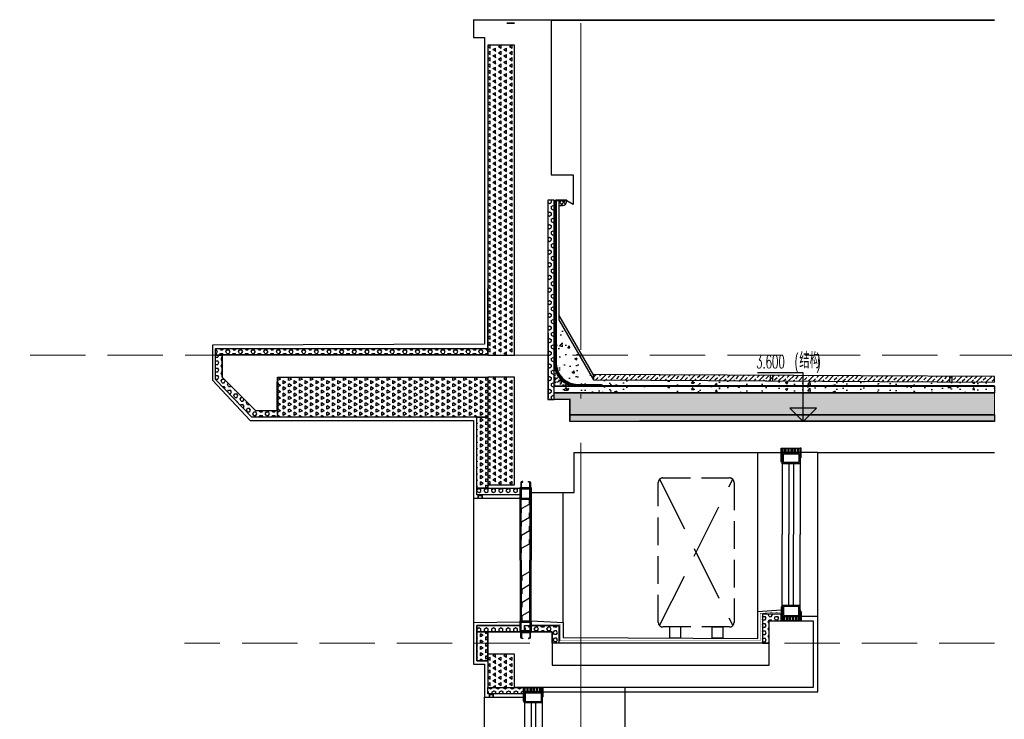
# Model space of a CAD drawing. Extents: x 447288 to 563800, y -194684 to 241749.
# Tile 49 of 91: x 469633 to 474081, y -130540 to -127380. Entities that reach past the tile are written whole.
import ezdxf

# ---------------------------------------------------------------- set-up
doc = ezdxf.new("R2010")
doc.units = 0
doc.header["$LTSCALE"] = 1000
for name, pattern in [('__DASH', [0.35, 0.25, -0.1]), ('AX-D-C$0$DASH', [0.35, 0.25, -0.1]), ('DASH', [0.35, 0.25, -0.1]), ('DOTE', [2.4200000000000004, 2, -0.2, 0.02, -0.2])]:
    doc.linetypes.add(name, pattern=pattern)
doc.layers.get('0').update_dxf_attribs({"lineweight": 20})
doc.layers.add('A-ASIS', color=115, linetype='DASH', lineweight=0, plot=False)
for name, color, linetype in [('A-DIM_ELEV', 3, 'Continuous'), ('A-ELEV-HATCH', 8, 'Continuous'), ('A-ELEV-LIN1', 40, 'Continuous'), ('A-ELEV-THIN', 7, 'Continuous'), ('A-ELEV-WIN1', 135, 'Continuous'), ('A-FACE', 7, 'Continuous'), ('A-OVER', 7, 'Continuous'), ('A-WATER-LAYER', 7, 'Continuous'), ('fill', 252, 'Continuous'), ('PUB_HATCH', 8, 'Continuous'), ('PUB_TEXT', 7, 'Continuous'), ('SURFACE', 6, 'Continuous'), ('主楼节点$0$13W$0$PUB_HATCH', 8, 'Continuous'), ('主楼节点$0$13W$0$SURFACE', 6, 'Continuous'), ('详图填充-建筑用保温砂浆', 8, 'Continuous'), ('详图填充-细石混凝土、混凝土', 8, 'Continuous'), ('详图现充-水泥砂浆', 8, 'Continuous')]:
    doc.layers.add(name, color=color, linetype=linetype)
for name, color, linetype, lineweight in [('DOTE', 10, 'DOTE', 9), ('WALL', 9, 'Continuous', 50), ('详图填充-防水层', 126, 'Continuous', 200), ('防水', 124, 'Continuous', 0)]:
    doc.layers.add(name, color=color, linetype=linetype, lineweight=lineweight)
doc.styles.add('_TCH_DIM', font='SIMPLEX.shx', dxfattribs={"width": 0.8, "bigfont": 'GBCBIG.shx'})
pattern_1 = [(150, (-634425.2555165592, -15960.36722741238), (-24.74667295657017, -14.28749487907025), [14.2875, -14.2875]), (210, (-634425.2555165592, -15960.36722741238), (-2.9565701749e-06, -28.57499487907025), [14.2875, -14.2875]), (90, (-634437.6288665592, -15967.5109774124), (-24.74667, 14.2875), [14.2875, -14.2875])]
pattern_2 = [(45.00000000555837, (-108751.2450978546, 398514.3393911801), (-2.892678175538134, 2.892678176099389), []), (45.00000000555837, (-108749.3166457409, 398514.3393911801), (-2.892678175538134, 2.892678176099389), [])]

# ---------------------------------------------------------------- blocks, each defined once
blk = doc.blocks.new('20200108.10433330')
at = {"layer": 'PUB_HATCH'}
blk.add_hatch(color=251, dxfattribs=at).paths.add_polyline_path([(20, 15), (0, 15), (0, 0), (3, 0), (3, 12), (17, 12), (17, 0), (20, 0)])
at = {"layer": 'A-ELEV-THIN'}
blk.add_lwpolyline([(20, 15), (0, 15), (0, 0), (3, 0), (3, 12), (17, 12), (17, 0), (20, 0)], close=True, dxfattribs=at)
blk = doc.blocks.new('SAFAQWD')
at = {"layer": 'PUB_HATCH', "linetype": 'AX-D-C$0$DASH'}
for p, q in [((635087.992323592, 19543.71949267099), (635418.2765948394, 18882.43522142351)), ((635087.992323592, 18882.43522142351), (635418.2765948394, 19543.71949267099))]:
    blk.add_line(p, q, dxfattribs=at)
at = {"layer": 'PUB_HATCH'}
for p, q in [((635132.1344592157, 18876.57735704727), (635132.1344592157, 18826.57735704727)), ((635182.1344592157, 18876.57735704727), (635182.1344592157, 18826.57735704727)), ((635324.1344592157, 18876.57735704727), (635374.1344592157, 18876.57735704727)), ((635324.1344592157, 18876.57735704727), (635324.1344592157, 18826.57735704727)), ((635374.1344592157, 18876.57735704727), (635374.1344592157, 18826.57735704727)), ((635182.1344592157, 18826.57735704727), (635132.1344592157, 18826.57735704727)), ((635374.1344592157, 18826.57735704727), (635324.1344592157, 18826.57735704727))]:
    blk.add_line(p, q, dxfattribs=at)
at = {"layer": 'PUB_HATCH', "linetype": 'AX-D-C$0$DASH', "ltscale": 0.5}
blk.add_lwpolyline([(635102.1344592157, 19549.57735704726), (635404.1344592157, 19549.57735704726, -0.4142135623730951), (635424.1344592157, 19529.57735704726), (635424.1344592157, 18896.57735704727, -0.4142135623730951), (635404.1344592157, 18876.57735704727), (635102.1344592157, 18876.57735704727, -0.4142135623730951), (635082.1344592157, 18896.57735704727), (635082.1344592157, 19529.57735704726, -0.4142135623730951)], format="xyb", close=True, dxfattribs=at)
blk = doc.blocks.new('A$C5B8A4F07')
at = {"layer": 'A-OVER'}
for p, q in [((3.500000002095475, -3.000000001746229), (3.500000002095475, -17.0000000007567)), ((10.50000000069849, -17.0000000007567), (10.50000000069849, -3.000000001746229)), ((17.50000000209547, -3.000000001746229), (17.50000000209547, -17.0000000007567)), ((24.50000000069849, -17.0000000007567), (24.50000000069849, -3.000000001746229)), ((31.50000000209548, -3.000000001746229), (31.50000000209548, -17.0000000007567)), ((38.50000000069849, -17.0000000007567), (38.50000000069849, -3.000000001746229)), ((45.50000000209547, -3.000000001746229), (45.50000000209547, -17.0000000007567)), ((52.50000000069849, -17.0000000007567), (52.50000000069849, -3.000000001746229)), ((59.50000000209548, -3.000000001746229), (59.50000000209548, -17.0000000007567)), ((66.50000000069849, -17.0000000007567), (66.50000000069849, -3.000000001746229)), ((73.50000000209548, -3.000000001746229), (73.50000000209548, -17.0000000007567))]:
    blk.add_line(p, q, dxfattribs=at)
for centre, major_axis, ratio, start_param, end_param in [((77.00000000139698, -3.000000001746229), (-3.499999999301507, 3.464245e-10), 0.8571428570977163, 3.682692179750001, 6.28318530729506), ((3.0267984e-09, -17.0000000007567), (-3.499999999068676, 5.55234e-11), 0.8571428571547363, 1.570796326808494, 3.1415926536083), ((7.000000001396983, -3.000000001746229), (-3.499999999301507, 3.464245e-10), 0.8571428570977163, 3.141592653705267, 6.28318530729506), ((14, -17.0000000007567), (3.499999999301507, 3.671023e-10), 0.8571428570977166, 3.141592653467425, 4.712388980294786), ((14.0000000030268, -17.0000000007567), (-3.499999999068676, 5.55234e-11), 0.8571428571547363, 1.570796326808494, 3.1415926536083), ((21.00000000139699, -3.000000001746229), (-3.499999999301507, 3.464245e-10), 0.8571428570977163, 3.141592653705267, 6.28318530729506), ((28, -17.0000000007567), (3.499999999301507, 3.671023e-10), 0.8571428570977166, 3.141592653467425, 4.712388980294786), ((28.0000000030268, -17.0000000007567), (-3.499999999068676, 5.55234e-11), 0.8571428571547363, 1.570796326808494, 3.1415926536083), ((35.00000000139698, -3.000000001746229), (-3.499999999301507, 3.464245e-10), 0.8571428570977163, 3.141592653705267, 6.28318530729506), ((42, -17.0000000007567), (3.499999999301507, 3.671023e-10), 0.8571428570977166, 3.141592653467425, 4.712388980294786), ((42.00000000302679, -17.0000000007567), (-3.499999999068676, 5.55234e-11), 0.8571428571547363, 1.570796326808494, 3.1415926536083), ((49.00000000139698, -3.000000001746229), (-3.499999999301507, 3.464245e-10), 0.8571428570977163, 3.141592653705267, 6.28318530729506), ((56, -17.0000000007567), (3.499999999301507, 3.671023e-10), 0.8571428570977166, 3.141592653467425, 4.712388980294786), ((56.0000000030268, -17.0000000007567), (-3.499999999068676, 5.55234e-11), 0.8571428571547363, 1.570796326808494, 3.1415926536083), ((63.00000000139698, -3.000000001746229), (-3.499999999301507, 3.464245e-10), 0.8571428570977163, 3.141592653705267, 6.28318530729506), ((70, -17.0000000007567), (3.499999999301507, 3.671023e-10), 0.8571428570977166, 3.141592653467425, 4.712388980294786), ((70.0000000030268, -17.0000000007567), (-3.499999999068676, 5.55234e-11), 0.8571428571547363, 1.570796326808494, 3.1415926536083)]:
    blk.add_ellipse(centre, major_axis=major_axis, ratio=ratio, start_param=start_param, end_param=end_param, dxfattribs=at)
blk = doc.blocks.new('A$C768061CF')
at = {"layer": '防水'}
h = blk.add_hatch(color=256, dxfattribs=at)
edge = h.paths.add_edge_path()
edge.add_line((5, 1.55705493e-08), (5, 70.00000001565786))
edge.add_arc((-4.692196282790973, 70.38075277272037), 9.699672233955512, 298.93047216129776, 357.75032269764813, ccw=False)
edge.add_line((0, 61.89152810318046), (0, 1.55705493e-08))
edge.add_line((0, 1.55705493e-08), (5, 1.55705493e-08))
h = blk.add_hatch(color=256, dxfattribs=at)
edge = h.paths.add_edge_path()
edge.add_line((85, 1.55705493e-08), (85, 49.44352616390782))
edge.add_arc((94.69219628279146, 49.82427892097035), 9.699672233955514, 182.2496773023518, 241.0695278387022)
edge.add_line((90, 41.33505425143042), (90, 1.55705493e-08))
edge.add_line((90, 1.55705493e-08), (85, 1.55705493e-08))
at = {"layer": 'A-ELEV-WIN1'}
for points in [[(5, 20.00000000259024), (85, 20.00000000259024), (85, 70.00000000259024), (5, 70.00000000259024)], [(5, 20.00000000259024), (85, 20.00000000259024), (85, 70.00000000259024), (5, 70.00000000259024)], [(10, 25.00000000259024), (80, 25.00000000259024), (80, 65.00000000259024), (10, 65.00000000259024)]]:
    blk.add_lwpolyline(points, close=True, dxfattribs=at)
at = {"layer": 'A-OVER'}
for points in [[(5, 1.55705493e-08), (5, 70.00000001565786, -0.262437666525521), (0, 61.89152810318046), (0, 1.55705493e-08)], [(85, 1.55705493e-08), (85, 49.44352616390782, 0.262437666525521), (90, 41.33505425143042), (90, 1.55705493e-08)]]:
    blk.add_lwpolyline(points, format="xyb", close=True, dxfattribs=at)
at = {"layer": 'PUB_HATCH'}
blk.add_line((85, 20.00000001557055), (85, 1.55705493e-08), dxfattribs=at)
at = {"layer": 'A-OVER'}
blk.add_blockref('A$C5B8A4F07', (4.999999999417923, 19.99999999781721), dxfattribs=at)
blk = doc.blocks.new('*U231')
blk.add_lwpolyline([(-45.00000000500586, 0), (45.00000000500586, 0)])
at = {"layer": 'A-ELEV-WIN1'}
for p, q in [((-39.99999999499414, 70.0000000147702), (-40.00000006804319, 1201.500054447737)), ((-9.999999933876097, 70.00000001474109), (-10.00000003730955, 1201.500054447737)), ((10.0000000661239, 70.00000001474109), (9.999999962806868, 1201.500054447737)), ((40.00000000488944, 70.0000000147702), (39.99999993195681, 1201.500054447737))]:
    blk.add_line(p, q, dxfattribs=at)
at = {"layer": 'A-OVER'}
blk.add_blockref('A$C768061CF', (-44.99999999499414, 1.2179953e-08), dxfattribs=at)
blk = doc.blocks.new('*U118')
at = {"layer": 'PUB_HATCH'}
h = blk.add_hatch(dxfattribs=at)
h.set_pattern_fill('HEX', color=256, scale=10, style=0)
h.set_pattern_definition([(0, (-753646.2738851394, 93834.31031437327), (0, 16.49778), [9.525, -19.05]), (120, (-753646.2738851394, 93834.31031437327), (-14.28749658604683, -8.248889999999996), [9.524999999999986, -19.04999999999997]), (60, (-753636.7488851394, 93834.31031437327), (-14.28749658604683, 8.248890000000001), [9.525, -19.05])])
h.paths.add_polyline_path([(-30.00000275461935, 30.00000275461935), (-30.00000275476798, -164.9968850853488), (-1.486349e-10, -164.9968850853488), (0, -5.82077e-11), (0, 30.00000275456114)])
at = {"layer": 'SURFACE'}
blk.add_lwpolyline([(-30.00000275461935, 30.00000275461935), (-30.00000275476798, -164.9968850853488), (-1.486349e-10, -164.9968850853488), (0, 0), (0, -5.82077e-11), (0, 30.00000275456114)], close=True, dxfattribs=at)
blk = doc.blocks.new('*U119')
at = {"layer": 'PUB_HATCH'}
h = blk.add_hatch(dxfattribs=at)
h.set_pattern_fill('HEX', color=256, scale=10, style=0)
h.set_pattern_definition([(0, (-753646.2738851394, 93869.30409602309), (0, 16.49778), [9.525, -19.05]), (120, (-753646.2738851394, 93869.30409602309), (-14.28749658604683, -8.248889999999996), [9.524999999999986, -19.04999999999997]), (60, (-753636.7488851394, 93869.30409602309), (-14.28749658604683, 8.248890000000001), [9.525, -19.05])])
h.paths.add_polyline_path([(-30.00000275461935, 30.00000275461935), (-30.00000275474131, -130.003103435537), (-1.219576e-10, -130.003103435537), (0, -5.82077e-11), (0, 30.00000275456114)])
at = {"layer": 'SURFACE'}
blk.add_lwpolyline([(-30.00000275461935, 30.00000275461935), (-30.00000275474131, -130.003103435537), (-1.219576e-10, -130.003103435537), (0, 0), (0, -5.82077e-11), (0, 30.00000275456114)], close=True, dxfattribs=at)
blk = doc.blocks.new('HesiBlk_20210815100903313')
at = {"layer": 'A-FACE'}
blk.add_hatch(color=251, dxfattribs=at).paths.add_polyline_path([(20, 0), (0, 0), (0, -15), (3, -15), (3, -3), (17, -3), (17, -15), (20, -15)])
at = {"layer": 'A-ASIS'}
blk.add_lwpolyline([(0, -15), (-20, -15)], dxfattribs=at)
at = {"layer": 'A-FACE'}
blk.add_lwpolyline([(20, 0), (0, 0), (0, -15), (3, -15), (3, -3), (17, -3), (17, -15), (20, -15)], close=True, dxfattribs=at)
blk = doc.blocks.new('*U120')
at = {"layer": 'PUB_HATCH'}
h = blk.add_hatch(dxfattribs=at)
h.set_pattern_fill('HEX', color=256, scale=10, style=0)
h.set_pattern_definition([(0, (-753646.2738851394, 93834.30712553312), (0, 16.49778), [9.525, -19.05]), (120, (-753646.2738851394, 93834.30712553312), (-14.28749658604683, -8.248889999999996), [9.524999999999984, -19.04999999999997]), (60, (-753636.7488851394, 93834.30712553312), (-14.28749658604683, 8.248890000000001), [9.525, -19.05])])
h.paths.add_polyline_path([(-30.00000275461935, 30.00000275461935), (-30.00000275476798, -165.0000739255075), (-1.486349e-10, -165.0000739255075), (0, -5.82077e-11), (0, 30.00000275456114)])
at = {"layer": 'SURFACE'}
blk.add_lwpolyline([(-30.00000275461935, 30.00000275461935), (-30.00000275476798, -165.0000739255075), (-1.486349e-10, -165.0000739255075), (0, 0), (0, -5.82077e-11), (0, 30.00000275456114)], close=True, dxfattribs=at)
blk = doc.blocks.new('*U122')
at = {"layer": 'fill'}
h = blk.add_hatch(dxfattribs=at)
h.set_pattern_fill('TRIANG', color=256, scale=10, angle=90, style=0)
h.set_pattern_definition([(150, (0, 3108.20780645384), (-24.74667295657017, -14.28749487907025), [14.2875, -14.2875]), (210, (0, 3108.20780645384), (-2.9565701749e-06, -28.57499487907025), [14.2875, -14.2875]), (90, (-12.37335, 3101.06405645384), (-24.74667, 14.2875), [14.2875, -14.2875])])
h.paths.add_polyline_path([(-20, 1679.10390323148), (100, 1679.10390323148), (100, 1529.10390322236), (-20, 1529.10390322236)])
at = {"layer": 'SURFACE'}
blk.add_lwpolyline([(-20, 1679.10390323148), (100, 1679.10390323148), (100, 1529.10390322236), (-20, 1529.10390322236)], close=True, dxfattribs=at)
blk = doc.blocks.new('*U138')
at = {"layer": 'fill'}
h = blk.add_hatch(dxfattribs=at)
h.set_pattern_fill('TRIANG', color=256, scale=10, angle=90, style=0)
h.set_pattern_definition([(150, (0, 3473.099310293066), (-24.74667295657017, -14.28749487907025), [14.2875, -14.2875]), (210, (0, 3473.099310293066), (-2.9565701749e-06, -28.57499487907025), [14.2875, -14.2875]), (90, (-12.37335, 3465.955560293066), (-24.74667, 14.2875), [14.2875, -14.2875])])
h.paths.add_polyline_path([(-20, 2029.103898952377), (100, 2029.103898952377), (100, 1543.995411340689), (-20, 1543.995411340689)])
at = {"layer": 'SURFACE'}
blk.add_lwpolyline([(-20, 2029.103898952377), (100, 2029.103898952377), (100, 1543.995411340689), (-20, 1543.995411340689)], close=True, dxfattribs=at)
blk = doc.blocks.new('*U129')
at = {"layer": 'fill'}
h = blk.add_hatch(dxfattribs=at)
h.set_pattern_fill('TRIANG', color=256, scale=10, angle=90, style=0)
h.set_pattern_definition([(150, (0, 4358.207819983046), (-24.74667295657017, -14.28749487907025), [14.2875, -14.2875]), (210, (0, 4358.207819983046), (-2.9565701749e-06, -28.57499487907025), [14.2875, -14.2875]), (90, (-12.37335, 4351.064069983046), (-24.74667, 14.2875), [14.2875, -14.2875])])
h.paths.add_polyline_path([(-20, 2929.103916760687), (100, 2929.103916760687), (100, 1529.10390322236), (-20, 1529.10390322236)])
at = {"layer": 'SURFACE'}
blk.add_lwpolyline([(-20, 2929.103916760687), (100, 2929.103916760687), (100, 1529.10390322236), (-20, 1529.10390322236)], close=True, dxfattribs=at)
blk = doc.blocks.new('*U126')
at = {"layer": 'PUB_HATCH'}
h = blk.add_hatch(dxfattribs=at)
h.set_pattern_fill('HEX', color=256, scale=10, style=0)
h.set_pattern_definition([(0, (-753521.3336081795, 93949.30719498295), (0, 16.49778), [9.525, -19.05]), (120, (-753521.3336081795, 93949.30719498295), (-14.28749658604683, -8.248889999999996), [9.524999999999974, -19.04999999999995]), (60, (-753511.8086081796, 93949.30719498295), (-14.28749658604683, 8.248890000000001), [9.525, -19.05])])
h.paths.add_polyline_path([(-30.00000275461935, 30.00000275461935), (-30.00000275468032, -50.00000447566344), (-6.09788e-11, -50.00000447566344), (0, 0), (124.9402769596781, -5.82077e-11), (124.9402769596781, 30.00000275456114)])
at = {"layer": 'SURFACE'}
blk.add_lwpolyline([(-30.00000275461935, 30.00000275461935), (-30.00000275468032, -50.00000447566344), (-6.09788e-11, -50.00000447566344), (0, 0), (124.9402769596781, -5.82077e-11), (124.9402769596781, 30.00000275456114)], close=True, dxfattribs=at)
blk = doc.blocks.new('*U127')
at = {"layer": 'PUB_HATCH'}
h = blk.add_hatch(dxfattribs=at)
h.set_pattern_fill('HEX', color=256, scale=10, style=0)
h.set_pattern_definition([(0, (-753591.2728355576, 93899.32119039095), (0, 16.49778), [9.525, -19.05]), (120, (-753591.2728355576, 93899.32119039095), (-14.28749658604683, -8.248889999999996), [9.52499999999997, -19.04999999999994]), (60, (-753581.7478355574, 93899.32119039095), (-14.28749658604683, 8.248890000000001), [9.525, -19.05])])
h.paths.add_polyline_path([(-30.00000275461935, 30.00000275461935), (-30.00000275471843, -99.98600906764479), (-9.90781e-11, -99.98600906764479), (0, 0), (55.00104958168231, -5.82077e-11), (55.00104958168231, 30.00000275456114)])
at = {"layer": 'SURFACE'}
blk.add_lwpolyline([(-30.00000275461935, 30.00000275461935), (-30.00000275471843, -99.98600906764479), (-9.90781e-11, -99.98600906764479), (0, 0), (55.00104958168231, -5.82077e-11), (55.00104958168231, 30.00000275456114)], close=True, dxfattribs=at)
blk = doc.blocks.new('*U130')
blk.add_lwpolyline([(-45.00000000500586, 0), (45.00000000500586, 0)])
at = {"layer": 'A-ELEV-WIN1'}
for p, q in [((-39.99999999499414, 70.0000000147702), (-40.00000001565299, 389.9972850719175)), ((-9.999999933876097, 70.00000001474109), (-9.999999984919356, 389.9972850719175)), ((10.0000000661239, 70.00000001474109), (10.00000001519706, 389.9972850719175)), ((40.00000000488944, 70.0000000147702), (39.999999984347, 389.9972850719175))]:
    blk.add_line(p, q, dxfattribs=at)
at = {"layer": 'A-OVER'}
blk.add_blockref('A$C768061CF', (-44.99999999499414, 1.2179953e-08), dxfattribs=at)
blk = doc.blocks.new('HesiBlk_20210328144943911')
blk.add_lwpolyline([(35.06650106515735, 60), (35.06650106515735, 40), (0, 20), (0, 0)])
blk = doc.blocks.new('*U133')
at = {"layer": 'A-ELEV-HATCH'}
h = blk.add_hatch(dxfattribs=at)
h.set_pattern_fill('ANSI32', color=256, scale=10.90897255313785, angle=360, style=0)
h.set_pattern_definition(pattern_2)
h.paths.add_polyline_path([(50, 114.9078886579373), (50, 112.1806455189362), (0, 112.1806455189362), (0, 114.9078886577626)])
at = {"layer": 'A-ELEV-WIN1'}
for points in [[(6.960125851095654, 114.9078886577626), (6.960125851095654, 136.7261592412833, -0.4142135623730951), (9.687368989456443, 139.4534023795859), (12.41461212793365, 139.4534023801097), (12.41461212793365, 142.1806455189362), (9.687368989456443, 142.1806455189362, 0.4142135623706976), (4.232882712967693, 136.7261592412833), (4.232882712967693, 114.9078886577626)], [(44.23299120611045, 114.9078886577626), (44.23299120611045, 136.7261592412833, 0.4142135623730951), (41.50574806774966, 139.4534023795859), (38.77850492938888, 139.4534023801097), (38.77850492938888, 142.1806455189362), (41.50574806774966, 142.1806455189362, -0.4142135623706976), (46.96023434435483, 136.7261592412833), (46.96023434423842, 114.9078886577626)]]:
    blk.add_lwpolyline(points, format="xyb", dxfattribs=at)
for points in [[(50, 114.9078886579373), (50, 112.1806455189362), (0, 112.1806455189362), (0, 114.9078886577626)], [(0, 62.18064551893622), (50, 62.18064551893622), (50, 112.1806455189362), (0, 112.1806455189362)], [(5, 67.18064551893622), (45, 67.18064551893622), (45, 107.1806455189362), (5, 107.1806455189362)]]:
    blk.add_lwpolyline(points, close=True, dxfattribs=at)
for points in [[(0, -212.8193603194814), (0, 112.1806455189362), (50, 112.1806455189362), (50, -212.8193603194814)], [(5, -212.8193603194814), (5, 62.18064551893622), (45, 62.18064551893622), (45, -212.8193603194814)]]:
    blk.add_lwpolyline(points, dxfattribs=at)
at = {"layer": 'A-ELEV-WIN1', "xscale": -1, "rotation": 180}
for p in [(7.559364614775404, 60), (7.559364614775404, 0), (7.559364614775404, -60), (7.559364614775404, -120)]:
    blk.add_blockref('HesiBlk_20210328144943911', p, dxfattribs=at)
blk = doc.blocks.new('*U134')
at = {"layer": 'A-ELEV-HATCH'}
h = blk.add_hatch(dxfattribs=at)
h.set_pattern_fill('ANSI32', color=256, scale=10.90897255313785, angle=360, style=0)
h.set_pattern_definition(pattern_2)
h.paths.add_polyline_path([(50, 114.9078886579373), (50, 112.1806455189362), (0, 112.1806455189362), (0, 114.9078886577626)])
at = {"layer": 'A-ELEV-WIN1'}
for points in [[(6.960125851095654, 114.9078886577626), (6.960125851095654, 136.7261592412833, -0.4142135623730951), (9.687368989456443, 139.4534023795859), (12.41461212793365, 139.4534023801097), (12.41461212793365, 142.1806455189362), (9.687368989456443, 142.1806455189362, 0.4142135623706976), (4.232882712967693, 136.7261592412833), (4.232882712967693, 114.9078886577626)], [(44.23299120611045, 114.9078886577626), (44.23299120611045, 136.7261592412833, 0.4142135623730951), (41.50574806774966, 139.4534023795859), (38.77850492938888, 139.4534023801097), (38.77850492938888, 142.1806455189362), (41.50574806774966, 142.1806455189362, -0.4142135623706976), (46.96023434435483, 136.7261592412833), (46.96023434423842, 114.9078886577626)]]:
    blk.add_lwpolyline(points, format="xyb", dxfattribs=at)
for points in [[(50, 114.9078886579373), (50, 112.1806455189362), (0, 112.1806455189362), (0, 114.9078886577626)], [(0, 62.18064551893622), (50, 62.18064551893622), (50, 112.1806455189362), (0, 112.1806455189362)], [(5, 67.18064551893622), (45, 67.18064551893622), (45, 107.1806455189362), (5, 107.1806455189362)]]:
    blk.add_lwpolyline(points, close=True, dxfattribs=at)
for points in [[(0, -212.8193603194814), (0, 112.1806455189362), (50, 112.1806455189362), (50, -212.8193603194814)], [(5, -212.8193603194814), (5, 62.18064551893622), (45, 62.18064551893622), (45, -212.8193603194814)]]:
    blk.add_lwpolyline(points, dxfattribs=at)
at = {"layer": 'A-ELEV-WIN1', "rotation": 180}
for p in [(42.4406353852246, 60), (42.4406353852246, 0), (42.4406353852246, -60), (42.4406353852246, -120)]:
    blk.add_blockref('HesiBlk_20210328144943911', p, dxfattribs=at)
blk = doc.blocks.new('GFHJFTYJ')
h = blk.add_hatch()
h.set_pattern_fill('ANSI33', color=253, scale=9.999999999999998)
h.set_pattern_definition([(45, (-396717.2068702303, -189534.1893507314), (-22.45064030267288, 22.45064030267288), []), (45, (-396694.7562202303, -189534.1893507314), (-22.45064030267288, 22.45064030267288), [15.875, -7.9375])])
h.paths.add_polyline_path([(2258.835808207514, 3978.810920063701), (2259.085795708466, 4003.809670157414), (447.0102733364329, 4012.978851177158), (447.010341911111, 3987.977600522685)])
at = {"layer": 'fill'}
h = blk.add_hatch(dxfattribs=at)
h.set_pattern_fill('TRIANG', color=256, scale=10, angle=90, style=0)
h.set_pattern_definition(pattern_1)
h.paths.add_polyline_path([(-980.0075742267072, 3999.992561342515), (-29.99688856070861, 3999.992561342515), (-29.99688856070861, 3819.992556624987), (-980.0075742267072, 3819.992556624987)])
h = blk.add_hatch(dxfattribs=at)
h.set_pattern_fill('TRIANG', color=256, scale=10, angle=90, style=0)
h.set_pattern_definition(pattern_1)
h.paths.add_polyline_path([(-79.99688856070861, 3819.992556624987), (-29.99688856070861, 3819.992556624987), (-29.99377956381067, 3499.992560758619), (-79.99377956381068, 3499.992560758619)])
h = blk.add_hatch(dxfattribs=at)
h.set_pattern_fill('TRIANG', color=256, scale=10, angle=90, style=0)
h.set_pattern_definition(pattern_1)
h.paths.add_polyline_path([(-79.99711196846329, 2849.991769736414), (-29.99711196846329, 2849.991769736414), (-29.99634623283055, 2719.992555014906), (-79.99634623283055, 2719.992555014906)])
at = {"layer": 'PUB_HATCH'}
h = blk.add_hatch(dxfattribs=at)
h.set_pattern_fill('ANSI37', color=256, scale=8)
h.set_pattern_definition([(45, (-692676.0292068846, -202803.9807261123), (-8.980256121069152, 8.980256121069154), []), (135, (-692676.0292068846, -202803.9807261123), (-8.980256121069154, -8.980256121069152), [])])
edge = h.paths.add_edge_path()
edge.add_line((290.0031074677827, 4775.541803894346), (307.220870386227, 4775.541802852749))
edge.add_arc((305.3808390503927, 4797.317526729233), 21.85332619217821, 274.8299740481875, 358.001322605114)
edge.add_line((327.220870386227, 4796.555361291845), (290.0031087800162, 4796.555361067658))
edge.add_line((290.0031087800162, 4796.555361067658), (290.0031074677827, 4775.541803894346))
h = blk.add_hatch(dxfattribs=at)
h.set_pattern_fill('HONEY', color=256, scale=10, angle=90)
h.set_pattern_definition([(90, (-33877.37365178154, -18018.30464082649), (-13.74815, 23.8125), [15.875, -31.75]), (210, (-33877.37365178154, -18018.30464082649), (-13.74815492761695, -23.81249715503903), [15.875, -31.75]), (150, (-33877.37365178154, -18018.30464082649), (-27.49630492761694, 2.8449609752e-06), [-31.75, 15.875])])
h.paths.add_polyline_path([(270.0031087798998, 3929.922105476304), (270.0031087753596, 3899.992560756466), (340.0031072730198, 3899.992560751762), (340.0031072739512, 3829.922105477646), (2259.085795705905, 3829.922105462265), (2259.085795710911, 3929.922105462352)])
h = blk.add_hatch(dxfattribs=at)
h.set_pattern_fill('焦渣矿渣', color=256, scale=10)
h.set_pattern_definition([(0, (-32697.25853561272, -17968.23420659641), (20, 34.64), [4, -36]), (300, (-32697.25853561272, -17968.23420659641), (39.99911998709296, -0.0005080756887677), [4, -36]), (240, (-32693.25853561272, -17968.23420659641), (19.99911998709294, -34.64050807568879), [4, -36]), (270, (-32681.25853561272, -17968.23420659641), (40, -20.00000000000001), [6, -28.64]), (270, (-32677.25853561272, -17968.23420659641), (40, -20.00000000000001), [6, -28.64]), (270, (-32673.25853561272, -17968.23420659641), (40, -20.00000000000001), [6, -28.64])])
h.paths.add_polyline_path([(340.0031072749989, 3829.922105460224), (2258.835808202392, 3829.922105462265), (2258.835808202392, 3799.992539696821), (340.0031072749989, 3799.99253969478)])
at = {"layer": '主楼节点$0$13W$0$PUB_HATCH'}
h = blk.add_hatch(dxfattribs=at)
h.set_pattern_fill('HEX', color=256, scale=10, angle=360, style=0)
h.set_pattern_definition([(360, (497714.9368781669, -1007922.094760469), (4e-15, 16.49778), [9.525, -19.05]), (119.9999999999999, (497714.9368781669, -1007922.094760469), (-14.28749658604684, -8.248889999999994), [9.525, -19.05]), (59.99999999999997, (497724.4618781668, -1007922.094760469), (-14.28749658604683, 8.248890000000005), [9.525, -19.05])])
h.paths.add_polyline_path([(-1259.996890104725, 4099.992551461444), (-1259.996890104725, 4129.992551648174), (-29.97098232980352, 4129.992555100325), (-29.97098231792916, 4099.992555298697)])
h = blk.add_hatch(dxfattribs=at)
h.set_pattern_fill('HEX', color=256, scale=10, angle=360, style=0)
h.set_pattern_definition([(0, (-634362.2555119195, -15960.36722741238), (4e-15, 16.49778), [9.525, -19.05]), (119.9999999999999, (-634362.2555119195, -15960.36722741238), (-14.28749658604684, -8.248889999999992), [9.525, -19.05]), (59.99999999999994, (-634352.7305119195, -15960.36722741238), (-14.28749658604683, 8.248890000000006), [9.525, -19.05])])
h.paths.add_polyline_path([(-1259.996890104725, 4099.992560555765), (-1229.996890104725, 4099.992560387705), (-1229.996890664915, 3999.992562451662), (-1080.141584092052, 3849.992562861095), (-980.0075742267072, 3849.992562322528), (-980.007574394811, 3819.992562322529), (-1096.033178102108, 3819.992562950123), (-1259.996890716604, 3990.769693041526)])
at = {"layer": '详图填充-建筑用保温砂浆'}
h = blk.add_hatch(dxfattribs=at)
h.set_pattern_fill('HEX', color=256, scale=10, angle=270, style=0)
h.set_pattern_definition([(270, (-32335.87757660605, -17638.82318037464), (16.49778, -3e-15), [9.525, -19.05]), (29.99999999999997, (-32335.87757660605, -17638.82318037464), (-8.248889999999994, 14.28749658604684), [9.525, -19.05]), (330, (-32335.87757660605, -17648.34818037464), (8.248890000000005, 14.28749658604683), [9.525, -19.05])])
h.paths.add_polyline_path([(270.0031087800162, 4799.662846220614), (240.0031087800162, 4799.662846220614), (240.0031087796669, 3899.992560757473), (270.003108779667, 3899.992560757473)])
at = {"layer": '详图填充-细石混凝土、混凝土'}
h = blk.add_hatch(dxfattribs=at)
h.set_pattern_fill('混凝土', color=256, scale=15)
h.set_pattern_definition([(50, (-361.4564402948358, -51.44118479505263), (107.589027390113, -9.412820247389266), [11.25, -123.75]), (355, (-361.4564402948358, -51.44118479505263), (-20.81270004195, 112.8288200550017), [9, -99]), (100.4514, (-352.4906882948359, -52.22558579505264), (86.77640725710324, 103.415931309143), [9.5610285, -105.1713168]), (46.1842, (-361.4564402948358, -21.44118479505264), (160.0861572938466, -24.82785214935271), [16.875, -185.625]), (96.6356, (-348.1159285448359, -23.51018084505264), (140.1994058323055, 146.1176806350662), [14.3415432, -157.75695]), (351.1842000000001, (-361.4564402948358, -21.44118479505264), (140.1992917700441, 146.1177901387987), [13.5, -148.5]), (21, (-346.4564402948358, -28.94118479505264), (89.53605781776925, -60.39283359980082), [11.25, -123.75]), (326, (-346.4564402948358, -28.94118479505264), (36.49729978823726, 108.7725067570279), [9, -99]), (71.4514, (-338.9951053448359, -33.97392569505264), (126.0333942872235, 48.37957450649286), [9.5610285, -105.1713168]), (37.5, (-361.4564402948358, -51.44118479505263), (1.8239782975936, 49.93407807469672), [0, -97.80000000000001, 0, -100.5, 0, -99.375]), (7.499999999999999, (-361.4564402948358, -51.44118479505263), (39.46043061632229, 59.16175678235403), [0, -57.3, 0, -95.54999999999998, 0, -37.875]), (327.5, (-394.9064402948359, -51.44118479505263), (80.07336542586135, -3.383230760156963), [0, -37.5, 0, -117, 0, -155.25]), (317.5, (-409.9064402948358, -51.44118479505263), (87.47792540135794, 15.01574734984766), [0, -48.75, 0, -77.69999999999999, 0, -110.25])])
edge = h.paths.add_edge_path()
edge.add_line((290.0031087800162, 4259.922105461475), (447.010341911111, 3987.977600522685))
edge.add_line((447.010341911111, 3987.977600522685), (2258.835808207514, 3978.810920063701))
edge.add_line((2258.835808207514, 3978.810920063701), (2258.835808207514, 3962.922105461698))
edge.add_line((2258.835808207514, 3962.922105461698), (490.4221629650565, 3962.922105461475))
edge.add_line((490.4221629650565, 3962.922105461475), (384.2126358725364, 3967.922105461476))
edge.add_arc((376.9745267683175, 4066.628711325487), 98.97163363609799, 180.1196065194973, 274.19396609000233, ccw=False)
edge.add_line((278.0031087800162, 4066.422105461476), (278.0031087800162, 4259.731738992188))
edge.add_line((278.0031087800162, 4259.731738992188), (290.0031087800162, 4259.922105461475))
h = blk.add_hatch(dxfattribs=at)
h.set_pattern_fill('混凝土', color=256, scale=5)
h.set_pattern_definition([(50, (-467555.8775766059, -289973.8046408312), (35.86300913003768, -3.137606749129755), [3.75, -41.25]), (355, (-467555.8775766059, -289973.8046408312), (-6.93756668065, 37.6096066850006), [3, -33]), (100.4514, (-467552.8889926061, -289974.0661078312), (28.92546908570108, 34.47197710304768), [3.1870095, -35.0571056]), (46.18420000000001, (-467555.8775766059, -289963.8046408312), (53.36205243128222, -8.275950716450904), [5.624999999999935, -61.87499999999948]), (96.6356, (-467551.430739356, -289964.4943061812), (46.73313527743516, 48.70589354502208), [4.780514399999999, -52.58565]), (351.1842000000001, (-467555.8775766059, -289963.8046408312), (46.73309725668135, 48.70593004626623), [4.5, -49.5]), (21, (-467550.877576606, -289966.3046408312), (29.84535260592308, -20.13094453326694), [3.75, -41.25]), (326, (-467550.877576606, -289966.3046408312), (12.16576659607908, 36.25750225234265), [3, -33]), (71.4514, (-467548.3904649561, -289967.9822211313), (42.01113142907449, 16.12652483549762), [3.1870095, -35.0571056]), (37.5, (-467555.8775766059, -289973.8046408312), (0.6079927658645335, 16.64469269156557), [0, -32.6, 0, -33.5, 0, -33.125]), (7.499999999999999, (-467555.8775766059, -289973.8046408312), (13.15347687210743, 19.72058559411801), [0, -19.1, 0, -31.85, 0, -12.625]), (327.5, (-467567.027576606, -289973.8046408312), (26.69112180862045, -1.127743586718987), [0, -12.5, 0, -39, 0, -51.75]), (317.5, (-467572.027576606, -289973.8046408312), (29.15930846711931, 5.005249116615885), [0, -16.25, 0, -25.9, 0, -36.75])])
edge = h.paths.add_edge_path()
edge.add_line((370.0031087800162, 3959.922105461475), (270.0031087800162, 3959.922105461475))
edge.add_line((270.0031087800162, 3959.922105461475), (270.0031087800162, 4059.922105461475))
edge.add_arc((370.0031087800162, 4059.922105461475), 100, 540, 630)
h = blk.add_hatch(dxfattribs=at)
h.set_pattern_fill('混凝土', color=256, scale=15)
h.set_pattern_definition([(50, (-361.3809590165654, -80.3297145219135), (107.589027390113, -9.412820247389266), [11.25, -123.75]), (355, (-361.3809590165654, -80.3297145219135), (-20.81270004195, 112.8288200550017), [9, -99]), (100.4514, (-352.4152070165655, -81.1141155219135), (86.77640725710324, 103.415931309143), [9.5610285, -105.1713168]), (46.1842, (-361.3809590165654, -50.3297145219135), (160.0861572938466, -24.82785214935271), [16.875, -185.625]), (96.6356, (-348.0404472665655, -52.39871057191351), (140.1994058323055, 146.1176806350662), [14.3415432, -157.75695]), (351.1842000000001, (-361.3809590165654, -50.3297145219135), (140.1992917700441, 146.1177901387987), [13.5, -148.5]), (21, (-346.3809590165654, -57.8297145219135), (89.53605781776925, -60.39283359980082), [11.25, -123.75]), (326, (-346.3809590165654, -57.8297145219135), (36.49729978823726, 108.7725067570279), [9, -99]), (71.4514, (-338.9196240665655, -62.86245542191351), (126.0333942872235, 48.37957450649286), [9.5610285, -105.1713168]), (37.5, (-361.3809590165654, -80.3297145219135), (1.8239782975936, 49.93407807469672), [0, -97.80000000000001, 0, -100.5, 0, -99.375]), (7.499999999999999, (-361.3809590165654, -80.3297145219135), (39.46043061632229, 59.16175678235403), [0, -57.3, 0, -95.54999999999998, 0, -37.875]), (327.5, (-394.8309590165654, -80.3297145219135), (80.07336542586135, -3.383230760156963), [0, -37.5, 0, -117, 0, -155.25]), (317.5, (-409.8309590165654, -80.3297145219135), (87.47792540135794, 15.01574734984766), [0, -48.75, 0, -77.69999999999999, 0, -110.25])])
h.paths.add_polyline_path([(270.0031087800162, 3959.922105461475), (2258.835808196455, 3959.922105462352), (2258.835808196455, 3929.922105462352), (270.0031087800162, 3929.922105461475)])
at = {"color": 0}
blk.add_line((589.9999884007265, 199.9925607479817), (590.0000068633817, 2599.997903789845), dxfattribs=at)
blk.add_lwpolyline([(447.010341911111, 3987.977600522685), (447.0102733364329, 4012.978851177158)])
at = {"layer": 'A-ASIS'}
blk.add_lwpolyline([(270.0031087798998, 3929.922105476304), (2258.835808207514, 3929.922105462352), (2258.835808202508, 3829.922105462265), (340.0031072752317, 3829.922105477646), (340.0031072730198, 3899.992560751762), (270.0031087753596, 3899.992560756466)], close=True, dxfattribs=at)
blk.add_lwpolyline([(2259.085795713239, 2799.992555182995), (-1401.437122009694, 2799.992560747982)], dxfattribs=at)
at = {"layer": 'A-DIM_ELEV'}
for p, q in [((1394.266482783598, 4019.658140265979, 1499.999999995), (1187.473777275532, 4019.658140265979, 1499.999999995)), ((1394.266482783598, 3799.992551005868, 1499.999999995), (1394.266482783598, 4019.658140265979, 1499.999999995)), ((1394.266482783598, 3799.992551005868, 1499.999999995), (1334.266482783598, 3859.992551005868, 1499.999999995)), ((1454.266482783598, 3859.992551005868, 1499.999999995), (1334.266482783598, 3859.992551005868, 1499.999999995)), ((1394.266482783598, 3799.992551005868, 1499.999999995), (1454.266482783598, 3859.992551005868, 1499.999999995))]:
    blk.add_line(p, q, dxfattribs=at)
at = {"layer": 'A-ELEV-LIN1'}
blk.add_lwpolyline([(2258.835808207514, 3978.810920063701), (2259.085795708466, 4003.809670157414), (447.0102733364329, 4012.978851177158), (447.010341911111, 3987.977600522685)], close=True, dxfattribs=at)
for points in [[(1247.010353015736, 3983.93011106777), (1247.010284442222, 4008.930957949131)], [(1257.010353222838, 3983.85462764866), (1257.010284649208, 4008.855469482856)], [(2057.010364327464, 3979.807138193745), (2057.010295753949, 4004.807985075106)], [(2067.010364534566, 3979.731654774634), (2067.010295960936, 4004.732496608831)]]:
    blk.add_lwpolyline(points, dxfattribs=at)
at = {"layer": 'A-ELEV-THIN'}
blk.add_lwpolyline([(290.0031074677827, 4775.541803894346), (307.220870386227, 4775.541802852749, 0.3797213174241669), (327.220870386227, 4796.555360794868), (327.220870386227, 4796.555361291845), (290.0031087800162, 4796.555361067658)], format="xyb", close=True, dxfattribs=at)
at = {"layer": 'A-ELEV-THIN', "linetype": '__DASH', "ltscale": 0.25, "const_width": 2}
blk.add_lwpolyline([(-30.99999756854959, 4399.992567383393), (-30.99999756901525, 4100.992567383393), (-1230.996890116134, 4100.992560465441), (-1230.996889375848, 3999.992556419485)], dxfattribs=at)
at = {"layer": 'A-ELEV-THIN'}
for points in [[(-31.99999756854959, 4399.992567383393), (-31.99999756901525, 4101.992567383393), (-1231.996890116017, 4101.992560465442), (-1231.996889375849, 3999.992556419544)], [(-44.94164164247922, 199.9926761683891), (-44.99689076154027, 2554.992555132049)]]:
    blk.add_lwpolyline(points, dxfattribs=at)
at = {"layer": 'A-OVER'}
for points in [[(260.0031084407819, 5612.14261093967), (-94.99673186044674, 5614.992569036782), (-94.99673186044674, 5534.992569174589), (-44.99689119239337, 5534.992569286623), (-44.99689066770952, 4150.012719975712)], [(-94.99673186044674, 5614.992569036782), (2259.085795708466, 5614.9925634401)], [(-94.99673186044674, 5614.992569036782), (255.003108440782, 5612.14261093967), (255.0031088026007, 4914.99256140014), (355.0018663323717, 4914.992560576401), (355.0018651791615, 4779.992559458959), (327.2208684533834, 4796.555361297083)], [(260.0031084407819, 5612.142611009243), (2259.085795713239, 5612.142611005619)], [(-44.99689066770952, 4150.012719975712), (-1274.996889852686, 4144.992562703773), (-1274.996890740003, 3986.600683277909), (-1104.463808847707, 3804.992562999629), (-94.99688927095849, 3804.992558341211), (-94.99689079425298, 3454.97732633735)], [(165.0031082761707, 3479.99256075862), (360.0031086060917, 3479.99256075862), (360.003109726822, 3659.992541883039), (1295.00310403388, 3659.992541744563)], [(190.003108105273, 2579.992555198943), (269.9996443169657, 2579.992555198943), (270.0025858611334, 2579.99800893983), (1460.003004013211, 2579.998008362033), (1460.001112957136, 3659.992541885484), (2259.085795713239, 3659.99254603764)], [(1190.003108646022, 2899.991505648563), (1190.003108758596, 3659.992541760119)], [(1460.001112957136, 3659.992541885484), (1385.003103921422, 3659.992541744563)], [(309.5172938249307, 2892.61610461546), (309.5172938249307, 3479.99256075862)], [(-94.99689079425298, 3454.97732633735), (115.0031080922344, 3454.977331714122)], [(-94.99689081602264, 3454.97732633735), (-94.99689081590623, 2704.992555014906)], [(309.5172938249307, 2824.473002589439), (1190.003108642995, 2820.006001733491), (1190.003108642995, 2943.002890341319), (1295.003107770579, 2950.005377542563)], [(115.1045004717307, 2894.993582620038), (-94.99689081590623, 2890.73268909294), (-94.99689081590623, 2704.992555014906), (-44.99689047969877, 2704.992555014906), (-44.99689076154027, 2554.992555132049)], [(259.9997461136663, 2849.992555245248), (260.0016099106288, 2699.99149426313), (1240.003458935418, 2699.998463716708), (1240.002058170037, 2899.991855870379), (1440.002058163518, 2899.993256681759), (1440.004159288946, 2600.00634313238), (90.0031086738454, 2599.992555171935), (90.0031086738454, 2749.992555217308), (-29.99999754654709, 2749.992555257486), (-29.99999754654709, 2849.992558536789), (260.0594698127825, 2849.992555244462)], [(165.0031082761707, 2899.992554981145), (309.5172938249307, 2892.617100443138), (309.5172938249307, 2824.473002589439)], [(1459.999892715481, 2820.001179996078), (1460.00391085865, 2920.00055203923), (1385.003911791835, 2920.003569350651)], [(-44.99689076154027, 2554.992555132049), (130.003108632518, 2554.992555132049)]]:
    blk.add_lwpolyline(points, dxfattribs=at)
blk.add_lwpolyline([(90.00310845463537, 5599.992569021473), (90.00310843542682, 5599.992569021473), (55.00310843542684, 5599.992569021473), (55.00310843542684, 5599.992569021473)], close=True, dxfattribs=at)
at = {"layer": 'A-WATER-LAYER'}
for points in [[(270.0031087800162, 4799.662846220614), (270.0031087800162, 4066.422105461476, 0.414213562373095), (376.5031087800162, 3959.922105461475), (480.5070895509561, 3959.922105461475)], [(273.0031087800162, 4799.662846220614), (273.0031087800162, 4066.422105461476, 0.4142135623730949), (376.5031087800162, 3962.922105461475), (480.5070895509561, 3962.922105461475)], [(327.2205221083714, 4799.662846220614), (275.0031087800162, 4799.662846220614), (275.0031087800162, 4066.422105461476, 0.4142135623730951), (376.5031087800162, 3964.922105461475), (480.1380353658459, 3964.922105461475), (489.6840545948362, 3959.922105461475), (2258.835808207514, 3959.922105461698)], [(327.2205221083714, 4796.545445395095), (278.0031087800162, 4796.558558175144), (278.0031087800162, 4066.422105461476, 0.4142135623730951), (376.5031087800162, 3967.922105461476), (480.8761437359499, 3967.922105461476), (490.4221629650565, 3962.922105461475), (2258.835808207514, 3962.922105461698)]]:
    blk.add_lwpolyline(points, format="xyb", dxfattribs=at)
for points in [[(290.0031087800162, 4796.555361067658), (290.0031087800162, 4259.922105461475), (447.010341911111, 3987.977600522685), (2258.835808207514, 3978.810920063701)], [(290.0031087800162, 4279.922105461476), (447.0102870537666, 4007.977695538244)]]:
    blk.add_lwpolyline(points, dxfattribs=at)
at = {"layer": 'DOTE'}
blk.add_line((390.0000024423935, -716.0806560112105), (390.0000024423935, 5599.99257729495), dxfattribs=at)
at = {"layer": 'PUB_HATCH'}
blk.add_lwpolyline([(340.0031072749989, 3829.922105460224), (2258.835808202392, 3829.922105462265), (2258.835808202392, 3799.992539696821), (340.0031072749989, 3799.99253969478)], close=True, dxfattribs=at)
at = {"layer": 'SURFACE', "linetype": 'ByBlock'}
blk.add_lwpolyline([(270.0031087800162, 4799.662846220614), (240.0031087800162, 4799.662846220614), (240.0031087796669, 3899.992560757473), (270.003108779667, 3899.992560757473)], close=True, dxfattribs=at)
at = {"layer": 'SURFACE'}
for points in [[(270.0031087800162, 3959.922105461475), (2258.835808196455, 3959.922105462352), (2258.835808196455, 3929.922105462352), (270.0031087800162, 3929.922105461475)], [(-79.99688856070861, 3819.992556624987), (-29.99688856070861, 3819.992556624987), (-29.99377956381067, 3499.992560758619), (-79.99377956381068, 3499.992560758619)], [(-79.99711196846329, 2849.991769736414), (-29.99711196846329, 2849.991769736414), (-29.99634623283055, 2719.992555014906), (-79.99634623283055, 2719.992555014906)]]:
    blk.add_lwpolyline(points, close=True, dxfattribs=at)
for points in [[(2258.835808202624, 3829.922105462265), (2258.835808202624, 3829.922105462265), (340.0031072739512, 3829.922105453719), (340.0031072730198, 3899.992560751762), (270.0031087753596, 3899.992560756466), (270.0031087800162, 3929.922105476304), (2258.835808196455, 3929.922105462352)], [(1240.003108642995, 2800.00625582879), (1240.003108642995, 2800.006247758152), (260.0000024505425, 2799.993550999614), (260.0000024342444, 2699.993550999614), (1240.003108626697, 2700.003273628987)]]:
    blk.add_lwpolyline(points, dxfattribs=at)
at = {"layer": 'SURFACE', "color": 6}
blk.add_lwpolyline([(-29.99999755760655, 2719.992555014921), (-29.99999755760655, 2749.99255540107), (-29.9997030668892, 2749.99255668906), (-30.00029204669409, 2849.992557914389), (115.0031327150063, 2849.992612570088), (115.0031082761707, 2879.992612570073), (-79.99711196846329, 2879.992527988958), (-79.99634631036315, 2719.992555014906), (-29.99634615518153, 2719.992555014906)], dxfattribs=at)
blk.add_lwpolyline([(-29.99689063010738, 2599.99255539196), (90.00310866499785, 2599.99255539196), (90.00310866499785, 2749.992555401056), (-29.99689063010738, 2749.992555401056)], close=True, dxfattribs=at)
at = {"layer": 'WALL', "color": 0}
blk.add_lwpolyline([(-980.0075742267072, 3849.992562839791), (-980.007573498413, 3979.992561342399)], dxfattribs=at)
at = {"layer": '主楼节点$0$13W$0$SURFACE'}
for points in [[(-1259.996890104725, 4099.992551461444), (-1259.996890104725, 4129.992551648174), (-29.97098232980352, 4129.992555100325), (-29.97098231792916, 4099.992555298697)], [(-1259.996890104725, 4099.992560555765), (-1229.996890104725, 4099.992560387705), (-1229.996890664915, 3999.992562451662), (-1080.141584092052, 3849.992562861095), (-980.0075742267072, 3849.992562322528), (-980.007574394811, 3819.992562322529), (-1096.033178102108, 3819.992562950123), (-1259.996890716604, 3990.769693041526)], [(-980.0075742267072, 3999.992561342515), (-29.99688856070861, 3999.992561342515), (-29.99688856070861, 3819.992556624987), (-980.0075742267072, 3819.992556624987)]]:
    blk.add_lwpolyline(points, close=True, dxfattribs=at)
at = {"layer": '详图填充-防水层', "linetype": 'DASH', "ltscale": 0.1, "const_width": 3}
for points in [[(271.5031087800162, 4799.662846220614), (271.5031087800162, 4066.422105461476, 0.4142135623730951), (376.5031087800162, 3961.422105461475), (480.5070895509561, 3961.422105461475)], [(327.2205221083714, 4798.09582993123), (276.5031087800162, 4798.095484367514), (276.5031087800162, 4066.422105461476, 0.4142135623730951), (376.5031087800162, 3966.422105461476), (480.5070895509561, 3966.422105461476), (490.0531087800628, 3961.422105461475), (2258.835808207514, 3961.422105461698)]]:
    blk.add_lwpolyline(points, format="xyb", dxfattribs=at)
at = {"layer": '详图填充-防水层', "linetype": 'DASH', "ltscale": 0.1, "const_width": 1.5}
blk.add_lwpolyline([(245.0031087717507, 4199.992560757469), (245.0031087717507, 3904.992560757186), (345.0031087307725, 3904.992560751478), (345.0031087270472, 3804.992550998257), (2259.085796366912, 3804.992539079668)], dxfattribs=at)
at = {"layer": '详图现充-水泥砂浆'}
blk.add_lwpolyline([(370.0031087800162, 3959.922105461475), (270.0031087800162, 3959.922105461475), (270.0031087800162, 4059.922105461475, 0.4142135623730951)], format="xyb", close=True, dxfattribs=at)
at = {"layer": '防水', "linetype": 'DASH', "ltscale": 0.1, "const_width": 2}
for points in [[(295.4069855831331, 2809.993550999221), (1200.003108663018, 2809.99355103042), (1200.003108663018, 2934.068638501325), (1295.003108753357, 2940.005374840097)], [(295.4069855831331, 2809.993550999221), (295.4069855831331, 2883.692144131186), (165.0031082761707, 2883.692143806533)]]:
    blk.add_lwpolyline(points, dxfattribs=at)
at = {"xscale": -1}
for name, p in [('*U129', (70.0031144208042, 2570.88865525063)), ('*U138', (70.00311350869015, 1970.888657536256)), ('*U126', (259.9997463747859, 2849.992562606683)), ('*U122', (70.00000244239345, 1070.888652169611))]:
    blk.add_blockref(name, p, dxfattribs=at)
for name, p in [('*U134', (115.0031082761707, 3387.811921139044)), ('HesiBlk_20210815100903313', (-74.9968866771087, 3469.97732633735)), ('*U127', (1240.002058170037, 2899.991855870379)), ('20200108.10433330', (-24.51311168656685, 2554.992555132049))]:
    blk.add_blockref(name, p)
for name, p, rotation in [('*U118', (85.00310552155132, 3499.992560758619), 270), ('*U133', (115.0031082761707, 2962.173200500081), 180), ('*U120', (85.00310552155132, 2879.991774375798), 270), ('*U119', (100.0031058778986, 2599.992555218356), 270)]:
    blk.add_blockref(name, p, dxfattribs=dict(at, rotation=rotation))
at = {"layer": 'A-OVER', "xscale": -1, "rotation": 180}
for name, p in [('*U130', (1340.003103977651, 3679.992020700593)), ('*U231', (175.0031086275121, 2599.992551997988))]:
    blk.add_blockref(name, p, dxfattribs=at)
at = {"layer": 'A-OVER'}
for name, p in [('SAFAQWD', (-634342.3687287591, -16003.86336210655)), ('*U130', (1340.003103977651, 2899.997450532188))]:
    blk.add_blockref(name, p, dxfattribs=at)
at = {"layer": 'PUB_TEXT', "style": '_TCH_DIM'}
for s, height, width, p in [('3.600', 59.5, 0.5647058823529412, (1181.473777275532, 4040.658140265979, 1499.999999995)), ('(', 59.5, 0.5647058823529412, (1354.673777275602, 4040.658140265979, 1499.999999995)), ('结构', 71.48936170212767, 0.8, (1377.073777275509, 4040.658140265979, 1499.999999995)), (')', 59.5, 0.5647058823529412, (1453.32909642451, 4040.658140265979, 1499.999999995))]:
    blk.add_text(s, height=height, dxfattribs=dict(at, width=width)).set_placement(p)

msp = doc.modelspace()

# ---------------------------------------------------------------- linework, layer by layer
at = {"layer": 'A-ASIS'}
msp.add_lwpolyline([(477279.6147918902, -128895.1718403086), (469632.6909426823, -128895.171835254)], dxfattribs=at)

# ---------------------------------------------------------------- block references
at = {"layer": 'A-OVER'}
msp.add_blockref('GFHJFTYJ', (471777.9671177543, -132995.1643964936), dxfattribs=at)

doc.saveas('drawing.dxf')
